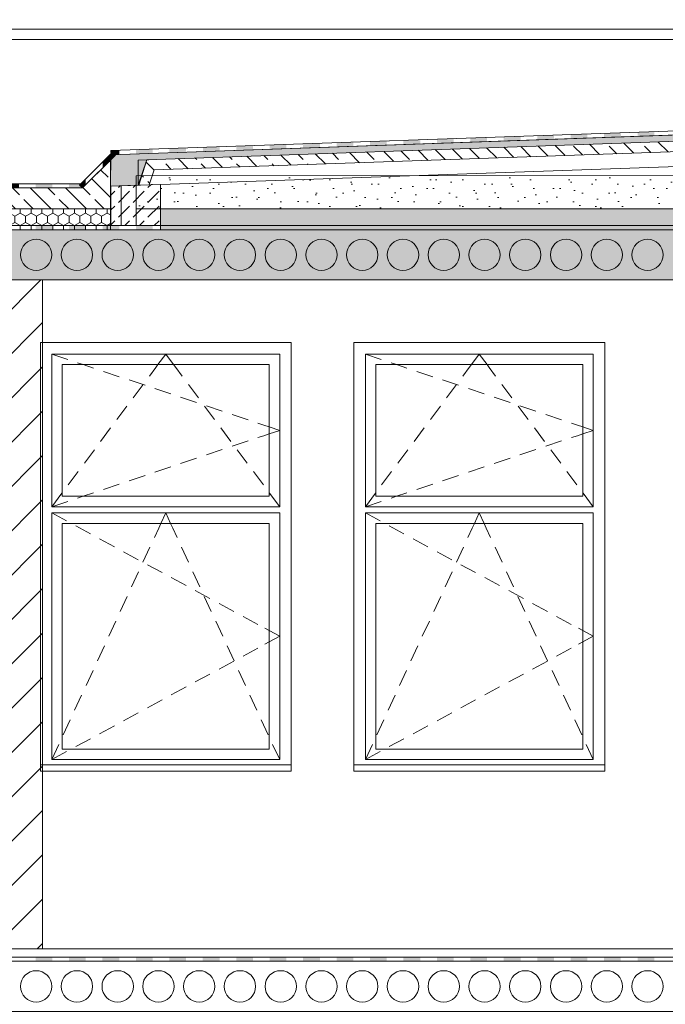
# Model space of a CAD drawing. Header units: centimetres. Extents: x 5703 to 19022, y -2164 to 612.
# Tile 38 of 49: x 17542 to 17851, y -738 to -267. Entities that reach past the tile are written whole.
import ezdxf

# ---------------------------------------------------------------- set-up
doc = ezdxf.new("R2010")
doc.units = ezdxf.units.CM
doc.header["$MEASUREMENT"] = 0
for name, color, linetype in [('810-Ogólne', 7, 'Continuous'), ('810-PZT', 7, 'Continuous'), ('____PRZEKRÓJ_KRESKI', 7, 'Continuous'), ('MF_KRESKOWANIE', 7, 'Continuous'), ('MF_OKNA', 7, 'Continuous'), ('MF_SCIANY_KONSTR', 7, 'Continuous'), ('MF_WIDOK', 7, 'Continuous'), ('MF_WYM_DUŻE', 7, 'Continuous')]:
    doc.layers.add(name, color=color, linetype=linetype)
doc.styles.add('GENERATED_STYLE_3', font='arial.ttf')
doc.dimstyles.new('GENERATED_STYLE__1', dxfattribs={"dimtxt": 12, "dimasz": 6.08, "dimexe": 0.18, "dimexo": 0.0625, "dimgap": 0.09, "dimtad": 1, "dimdec": 0, "dimzin": 0, "dimdsep": 46, "dimtxsty": 'GENERATED_STYLE_3', "dimblk": 'ARROWHEAD_2', "dimblk1": 'ARROWHEAD_2', "dimblk2": 'ARROWHEAD_2', "dimcen": 0.09, "dimse1": 1, "dimse2": 1, "dimclrd": 7, "dimclre": 7, "dimclrt": 7, "dimadec": 0, "dimazin": 0, "dimtfac": 1, "dimtdec": 4, "dimtmove": 0, "dimatfit": 3, "dimfxl": 1, "dimtolj": 1, "dimtzin": 0, "dimarcsym": 0})
pattern_1 = [(45, (-4821233.928, -1061.357), (-7.071067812, 7.071067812), [7.5, -2.5]), (45, (-4821233.928, -1054.286), (-7.071067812, 7.071067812), [7.5, -2.5])]
pattern_2 = [(315, (-4821233.928, -1061.357), (8.485281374, 8.485281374), []), (315, (-4821229.686, -1057.115), (8.485281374, 8.485281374), [9, -3])]
pattern_3 = [(90, (-4821233.9283, -1061.3574), (-5.1961524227, 0), [3, -6]), (90, (-4821236.5264, -1056.8574), (-5.1961524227, 0), [3, -6]), (150, (-4821233.9283, -1058.3574), (2.5980762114, 4.5), [3, -6]), (150, (-4821239.1245, -1058.3574), (2.5980762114, 4.5), [3, -6]), (210, (-4821233.9283, -1061.3574), (-2.5980762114, 4.5), [3, -6]), (210, (-4821239.1245, -1061.3574), (-2.5980762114, 4.5), [3, -6])]

# ---------------------------------------------------------------- blocks, each defined once
blk = doc.blocks.new('*D14', base_point=(-4821233.93, -1061.36))
at = {"layer": 'MF_WYM_DUŻE', "color": 7, "linetype": 'Continuous', "lineweight": 13, "transparency": 16777216}
for p, q in [((18871.69, -271.36), (18871.69, -267.45)), ((18877.69, -271.36), (18865.69, -271.36)), ((18871.69, -1108.36), (18871.69, -271.36)), ((18877.69, -1108.36), (18865.69, -1108.36)), ((18871.69, -1112.27), (18871.69, -1108.36))]:
    blk.add_line(p, q, dxfattribs=at)
at = {"layer": 'MF_WYM_DUŻE', "color": 7, "linetype": 'Continuous', "lineweight": 15, "transparency": 16777216}
for p, q in [((18875.69, -273.67), (18867.69, -269.05)), ((18867.69, -1106.05), (18875.69, -1110.67))]:
    blk.add_line(p, q, dxfattribs=at)
at = {"layer": 'MF_WYM_DUŻE', "color": 7, "lineweight": 13, "transparency": 16777216, "insert": (18869.29, -703.52), "char_height": 12, "attachment_point": 7, "rotation": 90, "style": 'GENERATED_STYLE_3'}
blk.add_mtext('\\A1;{\\pql;\\fArial|b0|i0|c238|p38;837}', dxfattribs=at)
blk = doc.blocks.new('ARROWHEAD_2')
at = {"color": 0, "linetype": 'Continuous', "lineweight": 0}
for p, q in [((0, 0), (-1, 0)), ((-0.378, -0.655), (0.378, 0.655))]:
    blk.add_line(p, q, dxfattribs=at)
blk = doc.blocks.new('*D18', base_point=(-4821233.93, -1061.36))
at = {"layer": 'MF_WYM_DUŻE', "color": 7, "linetype": 'Continuous', "lineweight": 15, "transparency": 16777216}
for p, q in [((18847.67, -624.05), (18855.67, -628.67)), ((18847.67, -769.05), (18855.67, -773.67))]:
    blk.add_line(p, q, dxfattribs=at)
at = {"layer": 'MF_WYM_DUŻE', "color": 7, "linetype": 'Continuous', "lineweight": 13, "transparency": 16777216}
for p, q in [((18851.67, -771.36), (18851.67, -626.36)), ((18857.67, -771.36), (18845.67, -771.36))]:
    blk.add_line(p, q, dxfattribs=at)
at = {"layer": 'MF_WYM_DUŻE', "color": 7, "lineweight": 13, "transparency": 16777216, "insert": (18849.27, -712.52), "char_height": 12, "attachment_point": 7, "rotation": 90, "style": 'GENERATED_STYLE_3'}
blk.add_mtext('\\A1;{\\pql;\\fArial|b0|i0|c238|p38;145}', dxfattribs=at)
blk = doc.blocks.new('*D19', base_point=(-4821233.93, -1061.36))
at = {"layer": 'MF_WYM_DUŻE', "color": 7, "linetype": 'Continuous', "lineweight": 15, "transparency": 16777216}
for p, q in [((18847.67, -419.05), (18855.67, -423.67)), ((18847.67, -624.05), (18855.67, -628.67))]:
    blk.add_line(p, q, dxfattribs=at)
at = {"layer": 'MF_WYM_DUŻE', "color": 7, "linetype": 'Continuous', "lineweight": 13, "transparency": 16777216}
for p, q in [((18857.67, -421.36), (18845.67, -421.36)), ((18851.67, -626.36), (18851.67, -421.36)), ((18857.67, -626.36), (18845.67, -626.36)), ((18851.67, -771.36), (18851.67, -626.36))]:
    blk.add_line(p, q, dxfattribs=at)
at = {"layer": 'MF_WYM_DUŻE', "color": 7, "lineweight": 13, "transparency": 16777216, "insert": (18849.27, -537.52), "char_height": 12, "attachment_point": 7, "rotation": 90, "style": 'GENERATED_STYLE_3'}
blk.add_mtext('\\A1;{\\pql;\\fArial|b0|i0|c238|p38;205}', dxfattribs=at)
blk = doc.blocks.new('*D20', base_point=(-4821233.93, -1061.36))
at = {"layer": 'MF_WYM_DUŻE', "color": 7, "linetype": 'Continuous', "lineweight": 13, "transparency": 16777216}
for p, q in [((18851.67, -271.36), (18851.67, -267.45)), ((18857.67, -271.36), (18845.67, -271.36)), ((18851.67, -421.36), (18851.67, -271.36)), ((18857.67, -421.36), (18845.67, -421.36))]:
    blk.add_line(p, q, dxfattribs=at)
at = {"layer": 'MF_WYM_DUŻE', "color": 7, "linetype": 'Continuous', "lineweight": 15, "transparency": 16777216}
for p, q in [((18855.67, -273.67), (18847.67, -269.05)), ((18847.67, -419.05), (18855.67, -423.67))]:
    blk.add_line(p, q, dxfattribs=at)
at = {"layer": 'MF_WYM_DUŻE', "color": 7, "lineweight": 13, "transparency": 16777216, "insert": (18849.27, -360.02), "char_height": 12, "attachment_point": 7, "rotation": 90, "style": 'GENERATED_STYLE_3'}
blk.add_mtext('\\A1;{\\pql;\\fArial|b0|i0|c238|p38;150}', dxfattribs=at)
blk = doc.blocks.new('*X27', base_point=(-4821233.93, -1061.36))
at = {"layer": '810-Ogólne', "linetype": 'Continuous', "lineweight": 0, "true_color": 0x000000}
for points in [[(17550.1, -367.36), (17558.1, -367.36), (17558.1, -365.36), (17550.1, -365.36)], [(17566.1, -367.36), (17574.1, -367.36), (17574.1, -365.36), (17566.1, -365.36)], [(17582.1, -367.36), (17590.1, -367.36), (17590.1, -365.36), (17582.1, -365.36)], [(17598.1, -367.36), (17606.1, -367.36), (17606.1, -365.36), (17598.1, -365.36)], [(17614.1, -367.36), (17622.1, -367.36), (17622.1, -365.36), (17614.1, -365.36)], [(17630.1, -367.36), (17638.1, -367.36), (17638.1, -365.36), (17630.1, -365.36)], [(17646.1, -367.36), (17654.1, -367.36), (17654.1, -365.36), (17646.1, -365.36)], [(17662.1, -367.36), (17670.1, -367.36), (17670.1, -365.36), (17662.1, -365.36)], [(17678.1, -367.36), (17686.1, -367.36), (17686.1, -365.36), (17678.1, -365.36)], [(17694.1, -367.36), (17702.1, -367.36), (17702.1, -365.36), (17694.1, -365.36)], [(17710.1, -367.36), (17718.1, -367.36), (17718.1, -365.36), (17710.1, -365.36)], [(17726.1, -367.36), (17734.1, -367.36), (17734.1, -365.36), (17726.1, -365.36)], [(17742.1, -367.36), (17750.1, -367.36), (17750.1, -365.36), (17742.1, -365.36)], [(17758.1, -367.36), (17766.1, -367.36), (17766.1, -365.36), (17758.1, -365.36)], [(17774.1, -367.36), (17782.1, -367.36), (17782.1, -365.36), (17774.1, -365.36)], [(17790.1, -367.36), (17798.1, -367.36), (17798.1, -365.36), (17790.1, -365.36)], [(17806.1, -367.36), (17814.1, -367.36), (17814.1, -365.36), (17806.1, -365.36)], [(17822.1, -367.36), (17830.1, -367.36), (17830.1, -365.36), (17822.1, -365.36)], [(17838.1, -367.36), (17846.1, -367.36), (17846.1, -365.36), (17838.1, -365.36)]]:
    blk.add_hatch(color=18, dxfattribs=at).paths.add_polyline_path(points)
blk = doc.blocks.new('*X29', base_point=(-4821233.93, -1061.36))
at = {"layer": '810-Ogólne', "linetype": 'Continuous', "lineweight": 0, "true_color": 0x000000}
for points in [[(17718.1, -324.85), (17710.1, -325.13), (17710.1, -327.13), (17718.1, -326.85)], [(17731.46, -324.38), (17726.1, -324.57), (17726.1, -326.57), (17734.1, -326.29), (17734.1, -324.38)], [(17734.1, -324.29), (17731.46, -324.38), (17734.1, -324.38)], [(17742.1, -324.38), (17750.1, -324.38), (17750.1, -323.73), (17742.1, -324.01)], [(17750.1, -324.38), (17742.1, -324.38), (17742.1, -326.01), (17750.1, -325.73)], [(17758.1, -324.38), (17766.1, -324.38), (17766.1, -323.17), (17758.1, -323.45)], [(17766.1, -324.38), (17758.1, -324.38), (17758.1, -325.45), (17766.1, -325.17)], [(17774.1, -324.38), (17782.1, -324.38), (17782.1, -322.61), (17774.1, -322.89)], [(17782.1, -324.38), (17774.1, -324.38), (17774.1, -324.89), (17782.1, -324.61)], [(17798.1, -322.05), (17790.1, -322.33), (17790.1, -324.33), (17798.1, -324.05)], [(17814.1, -321.49), (17806.1, -321.77), (17806.1, -323.77), (17814.1, -323.49)], [(17830.1, -320.93), (17822.1, -321.21), (17822.1, -323.21), (17830.1, -322.93)], [(17846.1, -320.37), (17838.1, -320.65), (17838.1, -322.65), (17846.1, -322.37)], [(17590.1, -329.33), (17586.14, -329.47), (17586.21, -331.47), (17590.1, -331.33)], [(17606.1, -328.77), (17598.1, -329.05), (17598.1, -331.05), (17606.1, -330.77)], [(17622.1, -328.21), (17614.1, -328.49), (17614.1, -330.49), (17622.1, -330.21)], [(17638.1, -327.65), (17630.1, -327.93), (17630.1, -329.93), (17638.1, -329.65)], [(17654.1, -327.09), (17646.1, -327.37), (17646.1, -329.37), (17654.1, -329.09)], [(17670.1, -326.53), (17662.1, -326.81), (17662.1, -328.81), (17670.1, -328.53)], [(17686.1, -325.97), (17678.1, -326.25), (17678.1, -328.25), (17686.1, -327.97)], [(17702.1, -325.41), (17694.1, -325.69), (17694.1, -327.69), (17702.1, -327.41)]]:
    blk.add_hatch(color=18, dxfattribs=at).paths.add_polyline_path(points)
blk = doc.blocks.new('*X30', base_point=(-4821233.93, -1061.36))
at = {"layer": '810-Ogólne', "linetype": 'Continuous', "lineweight": 0, "true_color": 0x000000}
for points in [[(17542.1, -345.36), (17538.58, -345.36), (17538.58, -347.36), (17542.1, -347.36)], [(17550.1, -347.36), (17558.1, -347.36), (17558.1, -345.36), (17550.1, -345.36)], [(17566.1, -345.36), (17566.1, -347.36), (17572.53, -347.36), (17572.53, -345.36)]]:
    blk.add_hatch(color=18, dxfattribs=at).paths.add_polyline_path(points)
blk = doc.blocks.new('*X32', base_point=(-4821233.93, -1061.36))
at = {"layer": '810-Ogólne', "linetype": 'Continuous', "lineweight": 0, "true_color": 0x000000}
for points in [[(17584.67, -332.39), (17582.1, -334.96), (17582.1, -337.79), (17587.5, -332.39)], [(17586.82, -330.24), (17584.67, -332.39), (17587.5, -332.39), (17588.24, -331.65)], [(17574.1, -342.96), (17571.11, -345.95), (17572.53, -347.36), (17574.1, -345.79)]]:
    blk.add_hatch(color=18, dxfattribs=at).paths.add_polyline_path(points)
blk = doc.blocks.new('*X33', base_point=(-4821233.93, -1061.36))
at = {"layer": '810-Ogólne', "linetype": 'Continuous', "lineweight": 0, "true_color": 0x000000}
for points in [[(17550.08, -715.36), (17550.08, -716.39), (17558.08, -716.39), (17558.08, -715.36)], [(17566.08, -715.36), (17566.08, -716.39), (17574.08, -716.39), (17574.08, -715.36)], [(17582.08, -715.36), (17582.08, -716.39), (17590.08, -716.39), (17590.08, -715.36)], [(17598.08, -715.36), (17598.08, -716.39), (17606.08, -716.39), (17606.08, -715.36)], [(17614.08, -715.36), (17614.08, -716.39), (17622.08, -716.39), (17622.08, -715.36)], [(17630.08, -715.36), (17630.08, -716.39), (17638.08, -716.39), (17638.08, -715.36)], [(17646.08, -715.36), (17646.08, -716.39), (17654.08, -716.39), (17654.08, -715.36)], [(17662.08, -715.36), (17662.08, -716.39), (17670.08, -716.39), (17670.08, -715.36)], [(17678.08, -715.36), (17678.08, -716.38), (17686.08, -716.38), (17686.08, -715.36)], [(17694.08, -715.36), (17694.08, -716.38), (17702.08, -716.38), (17702.08, -715.36)], [(17710.08, -715.36), (17710.08, -716.38), (17718.08, -716.38), (17718.08, -715.36)], [(17726.08, -715.36), (17726.08, -716.38), (17734.08, -716.38), (17734.08, -715.36)], [(17742.08, -715.36), (17742.08, -716.38), (17750.08, -716.38), (17750.08, -715.36)], [(17758.08, -715.36), (17758.08, -716.38), (17766.08, -716.38), (17766.08, -715.36)], [(17774.08, -715.36), (17774.08, -716.38), (17782.08, -716.38), (17782.08, -715.36)], [(17790.08, -715.36), (17790.08, -716.38), (17798.08, -716.38), (17798.08, -715.36)], [(17806.08, -715.36), (17806.08, -716.38), (17814.08, -716.38), (17814.08, -715.36)], [(17822.08, -715.36), (17822.08, -716.38), (17830.08, -716.38), (17830.08, -715.36)], [(17838.08, -715.36), (17838.08, -716.38), (17846.08, -716.38), (17846.08, -715.36)], [(17558.08, -716.39), (17550.08, -716.39), (17550.08, -717.36), (17558.08, -717.36)], [(17574.08, -716.39), (17566.08, -716.39), (17566.08, -717.36), (17574.08, -717.36)], [(17590.08, -716.39), (17582.08, -716.39), (17582.08, -717.36), (17590.08, -717.36)], [(17606.08, -716.39), (17598.08, -716.39), (17598.08, -717.36), (17606.08, -717.36)], [(17622.08, -716.39), (17614.08, -716.39), (17614.08, -717.36), (17622.08, -717.36)], [(17638.08, -716.39), (17630.08, -716.39), (17630.08, -717.36), (17638.08, -717.36)], [(17654.08, -716.39), (17646.08, -716.39), (17646.08, -717.36), (17654.08, -717.36)], [(17670.08, -716.39), (17662.08, -716.39), (17662.08, -717.36), (17670.08, -717.36)], [(17686.08, -716.38), (17678.08, -716.38), (17678.08, -717.36), (17686.08, -717.36)], [(17702.08, -716.38), (17694.08, -716.38), (17694.08, -717.36), (17702.08, -717.36)], [(17718.08, -716.38), (17710.08, -716.38), (17710.08, -717.36), (17718.08, -717.36)], [(17734.08, -716.38), (17726.08, -716.38), (17726.08, -717.36), (17734.08, -717.36)], [(17750.08, -716.38), (17742.08, -716.38), (17742.08, -717.36), (17750.08, -717.36)], [(17766.08, -716.38), (17758.08, -716.38), (17758.08, -717.36), (17766.08, -717.36)], [(17782.08, -716.38), (17774.08, -716.38), (17774.08, -717.36), (17782.08, -717.36)], [(17798.08, -716.38), (17790.08, -716.38), (17790.08, -717.36), (17798.08, -717.36)], [(17814.08, -716.38), (17806.08, -716.38), (17806.08, -717.36), (17814.08, -717.36)], [(17830.08, -716.38), (17822.08, -716.38), (17822.08, -717.36), (17830.08, -717.36)], [(17846.08, -716.38), (17838.08, -716.38), (17838.08, -717.36), (17846.08, -717.36)]]:
    blk.add_hatch(color=18, dxfattribs=at).paths.add_polyline_path(points)
blk = doc.blocks.new('*D101', base_point=(-4821233.93, -1061.36))
at = {"layer": 'MF_WYM_DUŻE', "color": 7, "linetype": 'Continuous', "lineweight": 13, "transparency": 16777216}
for p, q in [((18544.08, -711.36), (18532.08, -711.36)), ((18538.08, -741.36), (18538.08, -711.36)), ((18544.08, -741.36), (18532.08, -741.36))]:
    blk.add_line(p, q, dxfattribs=at)
at = {"layer": 'MF_WYM_DUŻE', "color": 7, "linetype": 'Continuous', "lineweight": 15, "transparency": 16777216}
for p, q in [((18534.08, -709.05), (18542.08, -713.67)), ((18534.08, -739.05), (18542.08, -743.67))]:
    blk.add_line(p, q, dxfattribs=at)
at = {"layer": 'MF_WYM_DUŻE', "color": 7, "lineweight": 13, "transparency": 16777216, "insert": (18535.68, -735.46), "char_height": 12, "attachment_point": 7, "rotation": 90, "style": 'GENERATED_STYLE_3'}
blk.add_mtext('\\A1;{\\pql;\\fArial|b0|i0|c238|p38;30}', dxfattribs=at)
blk = doc.blocks.new('*D102', base_point=(-4821233.93, -1061.36))
at = {"layer": 'MF_WYM_DUŻE', "color": 7, "linetype": 'Continuous', "lineweight": 15, "transparency": 16777216}
for p, q in [((18534.08, -389.05), (18542.08, -393.67)), ((18534.08, -709.05), (18542.08, -713.67))]:
    blk.add_line(p, q, dxfattribs=at)
at = {"layer": 'MF_WYM_DUŻE', "color": 7, "linetype": 'Continuous', "lineweight": 13, "transparency": 16777216}
for p, q in [((18544.08, -391.36), (18532.08, -391.36)), ((18538.08, -711.36), (18538.08, -391.36)), ((18544.08, -711.36), (18532.08, -711.36))]:
    blk.add_line(p, q, dxfattribs=at)
at = {"layer": 'MF_WYM_DUŻE', "color": 7, "lineweight": 13, "transparency": 16777216, "insert": (18535.68, -565.02), "char_height": 12, "attachment_point": 7, "rotation": 90, "style": 'GENERATED_STYLE_3'}
blk.add_mtext('\\A1;{\\pql;\\fArial|b0|i0|c238|p38;320}', dxfattribs=at)
blk = doc.blocks.new('*D103', base_point=(-4821233.93, -1061.36))
at = {"layer": 'MF_WYM_DUŻE', "color": 7, "linetype": 'Continuous', "lineweight": 13, "transparency": 16777216}
for p, q in [((18544.08, -367.36), (18532.08, -367.36)), ((18538.08, -391.36), (18538.08, -367.36)), ((18544.08, -391.36), (18532.08, -391.36))]:
    blk.add_line(p, q, dxfattribs=at)
at = {"layer": 'MF_WYM_DUŻE', "color": 7, "linetype": 'Continuous', "lineweight": 15, "transparency": 16777216}
for p, q in [((18534.08, -365.05), (18542.08, -369.67)), ((18534.08, -389.05), (18542.08, -393.67))]:
    blk.add_line(p, q, dxfattribs=at)
at = {"layer": 'MF_WYM_DUŻE', "color": 7, "lineweight": 13, "transparency": 16777216, "char_height": 12, "attachment_point": 7, "rotation": 90, "style": 'GENERATED_STYLE_3'}
for s, insert in [('\\A1;{\\pql;\\fArial|b0|i0|c238|p38;10}', (18521.88, -371.47)), ('\\A1;{\\pql;\\fArial|b0|i0|c238|p38;24}', (18535.68, -388.47))]:
    blk.add_mtext(s, dxfattribs=dict(at, insert=insert))
blk = doc.blocks.new('*D104', base_point=(-4821233.93, -1061.36))
at = {"layer": 'MF_WYM_DUŻE', "color": 7, "linetype": 'Continuous', "lineweight": 13, "transparency": 16777216}
for p, q in [((18544.08, -357.36), (18532.08, -357.36)), ((18538.08, -367.36), (18538.08, -357.36)), ((18544.08, -367.36), (18532.08, -367.36))]:
    blk.add_line(p, q, dxfattribs=at)
at = {"layer": 'MF_WYM_DUŻE', "color": 7, "linetype": 'Continuous', "lineweight": 15, "transparency": 16777216}
for p, q in [((18534.08, -355.05), (18542.08, -359.67)), ((18534.08, -365.05), (18542.08, -369.67))]:
    blk.add_line(p, q, dxfattribs=at)
blk = doc.blocks.new('*D105', base_point=(-4821233.93, -1061.36))
at = {"layer": 'MF_WYM_DUŻE', "color": 7, "linetype": 'Continuous', "lineweight": 15, "transparency": 16777216}
for p, q in [((18534.08, -339.05), (18542.08, -343.67)), ((18534.08, -355.05), (18542.08, -359.67))]:
    blk.add_line(p, q, dxfattribs=at)
at = {"layer": 'MF_WYM_DUŻE', "color": 7, "linetype": 'Continuous', "lineweight": 13, "transparency": 16777216}
for p, q in [((18544.08, -341.36), (18532.08, -341.36)), ((18538.08, -357.36), (18538.08, -341.36)), ((18544.08, -357.36), (18532.08, -357.36))]:
    blk.add_line(p, q, dxfattribs=at)
blk = doc.blocks.new('*D106', base_point=(-4821233.93, -1061.36))
at = {"layer": 'MF_WYM_DUŻE', "color": 7, "linetype": 'Continuous', "lineweight": 15, "transparency": 16777216}
for p, q in [((18542.08, -273.07), (18534.08, -268.45)), ((18534.08, -339.05), (18542.08, -343.67))]:
    blk.add_line(p, q, dxfattribs=at)
at = {"layer": 'MF_WYM_DUŻE', "color": 7, "linetype": 'Continuous', "lineweight": 13, "transparency": 16777216}
for p, q in [((18538.08, -270.76), (18538.08, -266.85)), ((18544.08, -270.76), (18532.08, -270.76)), ((18538.08, -341.36), (18538.08, -270.76)), ((18544.08, -341.36), (18532.08, -341.36))]:
    blk.add_line(p, q, dxfattribs=at)
at = {"layer": 'MF_WYM_DUŻE', "color": 7, "lineweight": 13, "transparency": 16777216, "char_height": 12, "attachment_point": 7, "rotation": 90, "style": 'GENERATED_STYLE_3'}
for s, insert in [('\\A1;{\\pql;\\fArial|b0|i0|c238|p38;71}', (18535.68, -306.06)), ('\\A1;{\\pql;\\fArial|b0|i0|c238|p38;16}', (18535.68, -339.05))]:
    blk.add_mtext(s, dxfattribs=dict(at, insert=insert))
blk = doc.blocks.new('*D115', base_point=(-4821233.93, -1061.36))
at = {"layer": 'MF_WYM_DUŻE', "color": 7, "linetype": 'Continuous', "lineweight": 13, "transparency": 16777216}
for p, q in [((18574.08, -711.36), (18562.08, -711.36)), ((18568.08, -741.36), (18568.08, -711.36)), ((18574.08, -741.36), (18562.08, -741.36))]:
    blk.add_line(p, q, dxfattribs=at)
at = {"layer": 'MF_WYM_DUŻE', "color": 7, "linetype": 'Continuous', "lineweight": 15, "transparency": 16777216}
for p, q in [((18564.08, -709.05), (18572.08, -713.67)), ((18564.08, -739.05), (18572.08, -743.67))]:
    blk.add_line(p, q, dxfattribs=at)
at = {"layer": 'MF_WYM_DUŻE', "color": 7, "lineweight": 13, "transparency": 16777216, "insert": (18565.68, -735.46), "char_height": 12, "attachment_point": 7, "rotation": 90, "style": 'GENERATED_STYLE_3'}
blk.add_mtext('\\A1;{\\pql;\\fArial|b0|i0|c238|p38;30}', dxfattribs=at)
blk = doc.blocks.new('*D116', base_point=(-4821233.93, -1061.36))
at = {"layer": 'MF_WYM_DUŻE', "color": 7, "linetype": 'Continuous', "lineweight": 13, "transparency": 16777216}
for p, q in [((18574.08, -626.36), (18562.08, -626.36)), ((18568.08, -711.36), (18568.08, -626.36)), ((18574.08, -711.36), (18562.08, -711.36))]:
    blk.add_line(p, q, dxfattribs=at)
at = {"layer": 'MF_WYM_DUŻE', "color": 7, "linetype": 'Continuous', "lineweight": 15, "transparency": 16777216}
for p, q in [((18564.08, -624.05), (18572.08, -628.67)), ((18564.08, -709.05), (18572.08, -713.67))]:
    blk.add_line(p, q, dxfattribs=at)
at = {"layer": 'MF_WYM_DUŻE', "color": 7, "lineweight": 13, "transparency": 16777216, "insert": (18565.68, -677.96), "char_height": 12, "attachment_point": 7, "rotation": 90, "style": 'GENERATED_STYLE_3'}
blk.add_mtext('\\A1;{\\pql;\\fArial|b0|i0|c238|p38;85}', dxfattribs=at)
blk = doc.blocks.new('*D117', base_point=(-4821233.93, -1061.36))
at = {"layer": 'MF_WYM_DUŻE', "color": 7, "linetype": 'Continuous', "lineweight": 15, "transparency": 16777216}
for p, q in [((18564.08, -419.05), (18572.08, -423.67)), ((18564.08, -624.05), (18572.08, -628.67))]:
    blk.add_line(p, q, dxfattribs=at)
at = {"layer": 'MF_WYM_DUŻE', "color": 7, "linetype": 'Continuous', "lineweight": 13, "transparency": 16777216}
for p, q in [((18574.08, -421.36), (18562.08, -421.36)), ((18568.08, -626.36), (18568.08, -421.36)), ((18574.08, -626.36), (18562.08, -626.36))]:
    blk.add_line(p, q, dxfattribs=at)
at = {"layer": 'MF_WYM_DUŻE', "color": 7, "lineweight": 13, "transparency": 16777216, "insert": (18565.68, -537.52), "char_height": 12, "attachment_point": 7, "rotation": 90, "style": 'GENERATED_STYLE_3'}
blk.add_mtext('\\A1;{\\pql;\\fArial|b0|i0|c238|p38;205}', dxfattribs=at)
blk = doc.blocks.new('*D118', base_point=(-4821233.93, -1061.36))
at = {"layer": 'MF_WYM_DUŻE', "color": 7, "linetype": 'Continuous', "lineweight": 15, "transparency": 16777216}
for p, q in [((18564.08, -389.05), (18572.08, -393.67)), ((18564.08, -419.05), (18572.08, -423.67))]:
    blk.add_line(p, q, dxfattribs=at)
at = {"layer": 'MF_WYM_DUŻE', "color": 7, "linetype": 'Continuous', "lineweight": 13, "transparency": 16777216}
for p, q in [((18574.08, -391.36), (18562.08, -391.36)), ((18568.08, -421.36), (18568.08, -391.36)), ((18574.08, -421.36), (18562.08, -421.36))]:
    blk.add_line(p, q, dxfattribs=at)
at = {"layer": 'MF_WYM_DUŻE', "color": 7, "lineweight": 13, "transparency": 16777216, "insert": (18565.68, -415.46), "char_height": 12, "attachment_point": 7, "rotation": 90, "style": 'GENERATED_STYLE_3'}
blk.add_mtext('\\A1;{\\pql;\\fArial|b0|i0|c238|p38;30}', dxfattribs=at)
blk = doc.blocks.new('*D119', base_point=(-4821233.93, -1061.36))
at = {"layer": 'MF_WYM_DUŻE', "color": 7, "linetype": 'Continuous', "lineweight": 13, "transparency": 16777216}
for p, q in [((18574.08, -367.36), (18562.08, -367.36)), ((18568.08, -391.36), (18568.08, -367.36)), ((18574.08, -391.36), (18562.08, -391.36))]:
    blk.add_line(p, q, dxfattribs=at)
at = {"layer": 'MF_WYM_DUŻE', "color": 7, "linetype": 'Continuous', "lineweight": 15, "transparency": 16777216}
for p, q in [((18564.08, -365.05), (18572.08, -369.67)), ((18564.08, -389.05), (18572.08, -393.67))]:
    blk.add_line(p, q, dxfattribs=at)
at = {"layer": 'MF_WYM_DUŻE', "color": 7, "lineweight": 13, "transparency": 16777216, "char_height": 12, "attachment_point": 7, "rotation": 90, "style": 'GENERATED_STYLE_3'}
for s, insert in [('\\A1;{\\pql;\\fArial|b0|i0|c238|p38;10}', (18551.88, -371.47)), ('\\A1;{\\pql;\\fArial|b0|i0|c238|p38;24}', (18565.68, -388.47))]:
    blk.add_mtext(s, dxfattribs=dict(at, insert=insert))
blk = doc.blocks.new('*D120', base_point=(-4821233.93, -1061.36))
at = {"layer": 'MF_WYM_DUŻE', "color": 7, "linetype": 'Continuous', "lineweight": 13, "transparency": 16777216}
for p, q in [((18574.08, -357.36), (18562.08, -357.36)), ((18568.08, -367.36), (18568.08, -357.36)), ((18574.08, -367.36), (18562.08, -367.36))]:
    blk.add_line(p, q, dxfattribs=at)
at = {"layer": 'MF_WYM_DUŻE', "color": 7, "linetype": 'Continuous', "lineweight": 15, "transparency": 16777216}
for p, q in [((18564.08, -355.05), (18572.08, -359.67)), ((18564.08, -365.05), (18572.08, -369.67))]:
    blk.add_line(p, q, dxfattribs=at)
blk = doc.blocks.new('*D121', base_point=(-4821233.93, -1061.36))
at = {"layer": 'MF_WYM_DUŻE', "color": 7, "linetype": 'Continuous', "lineweight": 15, "transparency": 16777216}
for p, q in [((18564.08, -339.05), (18572.08, -343.67)), ((18564.08, -355.05), (18572.08, -359.67))]:
    blk.add_line(p, q, dxfattribs=at)
at = {"layer": 'MF_WYM_DUŻE', "color": 7, "linetype": 'Continuous', "lineweight": 13, "transparency": 16777216}
for p, q in [((18574.08, -341.36), (18562.08, -341.36)), ((18568.08, -357.36), (18568.08, -341.36)), ((18574.08, -357.36), (18562.08, -357.36))]:
    blk.add_line(p, q, dxfattribs=at)
blk = doc.blocks.new('*D122', base_point=(-4821233.93, -1061.36))
at = {"layer": 'MF_WYM_DUŻE', "color": 7, "linetype": 'Continuous', "lineweight": 15, "transparency": 16777216}
for p, q in [((18572.08, -273.07), (18564.08, -268.45)), ((18564.08, -339.05), (18572.08, -343.67))]:
    blk.add_line(p, q, dxfattribs=at)
at = {"layer": 'MF_WYM_DUŻE', "color": 7, "linetype": 'Continuous', "lineweight": 13, "transparency": 16777216}
for p, q in [((18568.08, -270.76), (18568.08, -266.85)), ((18574.08, -270.76), (18562.08, -270.76)), ((18568.08, -341.36), (18568.08, -270.76)), ((18574.08, -341.36), (18562.08, -341.36))]:
    blk.add_line(p, q, dxfattribs=at)
at = {"layer": 'MF_WYM_DUŻE', "color": 7, "lineweight": 13, "transparency": 16777216, "char_height": 12, "attachment_point": 7, "rotation": 90, "style": 'GENERATED_STYLE_3'}
for s, insert in [('\\A1;{\\pql;\\fArial|b0|i0|c238|p38;71}', (18565.68, -306.06)), ('\\A1;{\\pql;\\fArial|b0|i0|c238|p38;16}', (18565.68, -339.05))]:
    blk.add_mtext(s, dxfattribs=dict(at, insert=insert))

msp = doc.modelspace()

# ---------------------------------------------------------------- hatches: boundary and pattern name
at = {"layer": '810-Ogólne', "linetype": 'Continuous', "lineweight": 13}
h = msp.add_hatch(dxfattribs=at)
h.set_pattern_fill('CUT_STONE_0002', color=5, style=0, pattern_type=2)
h.set_pattern_definition([(45, (-4821233.928, -1041.357), (-6.36396103, 6.36396103), [0, -6, 0, -9]), (110, (-4821213.928, -1041.357), (8.457233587, 3.07818129), [0, -4.4, 0, -7.6])])
h.paths.add_polyline_path([(17598.15, -341.57), (17598.15, -357.36), (18039.34, -357.36), (18039.34, -341.36)])
at = {"layer": 'MF_KRESKOWANIE', "linetype": 'Continuous', "lineweight": 13}
h = msp.add_hatch(dxfattribs=at)
h.set_pattern_fill('BETON_0002', style=0, pattern_type=2)
h.set_pattern_definition(pattern_1)
h.paths.add_polyline_path([(18732.36, -306.36), (18732.36, -291.35), (17586.14, -331.46), (17585.91, -346.48), (17599.48, -346.01), (17603.26, -333.87), (18039.35, -318.6), (18045.34, -330.4), (18050.49, -318.21), (18381.73, -306.62), (18386.73, -318.45), (18391.88, -306.27), (18727.36, -294.52)])
h = msp.add_hatch(dxfattribs=at)
h.set_pattern_fill('BETON_ZBROJONY_0002', style=0, pattern_type=2)
h.set_pattern_definition(pattern_2)
h.paths.add_polyline_path([(17599.11, -346.02), (17603.26, -333.87), (18039.35, -318.6), (18045.34, -330.4), (18039.86, -330.59), (18036.37, -323.71), (17606.88, -338.74), (17604.46, -345.83)])
h = msp.add_hatch(dxfattribs=at)
h.set_pattern_fill('BETON_ZBROJONY_0002', style=0, pattern_type=2)
h.set_pattern_definition(pattern_2)
h.paths.add_polyline_path([(17525.9, -357.36), (17585.91, -357.36), (17585.91, -348.95), (17585.9, -333.99), (17572.53, -347.36), (17538.58, -347.36), (17538.58, -346.7), (17525.9, -334.02), (17525.9, -341.95), (17525.87, -341.95), (17525.9, -348.96)])
h = msp.add_hatch(dxfattribs=at)
h.set_pattern_fill('BETON_0002', style=0, pattern_type=2)
h.set_pattern_definition(pattern_1)
h.paths.add_polyline_path([(17609.91, -365.36), (17585.91, -365.36), (17585.91, -346.48), (17609.91, -345.64)])
h = msp.add_hatch(dxfattribs=at)
h.set_pattern_fill('PLANK_FLOOR_PIONOWO_0002', style=0, pattern_type=2)
h.set_pattern_definition([(90, (-4821233.928, -1061.357), (-25, 0), [])])
h.paths.add_polyline_path([(17598.15, -365.39), (17586.15, -365.39), (17586.15, -346.5), (17598.15, -346.08)])
h = msp.add_hatch(dxfattribs=at)
h.set_pattern_fill('HEXAGONAL_0002', style=0, pattern_type=2)
h.set_pattern_definition(pattern_3)
h.paths.add_polyline_path([(17525.9, -367.36), (17525.9, -357.36), (17585.91, -357.36), (17585.91, -367.36)])
h = msp.add_hatch(dxfattribs=at)
h.set_pattern_fill('HEXAGONAL_0002', style=0, pattern_type=2)
h.set_pattern_definition(pattern_3)
h.paths.add_polyline_path([(17609.91, -367.36), (17609.91, -357.36), (18039.34, -357.36), (18039.34, -367.36)])
at = {"layer": 'MF_KRESKOWANIE', "linetype": 'Continuous', "lineweight": 0, "true_color": 0x000000}
msp.add_hatch(color=18, dxfattribs=at).paths.add_polyline_path([(16953.36, -367.36), (18722.36, -367.36), (18722.36, -391.36), (16953.36, -391.36)])
at = {"layer": 'MF_KRESKOWANIE', "linetype": 'Continuous', "lineweight": 13, "true_color": 0x6a6a6a}
h = msp.add_hatch(dxfattribs=at)
h.set_pattern_fill('BLOCZKI_CERAMICZNE_0002', color=251, style=0, pattern_type=2)
h.set_pattern_definition([(45, (-4821233.928, -1061.357), (-10.60660172, 10.60660172), [])])
h.paths.add_polyline_path([(17529.36, -391.36), (17553.36, -391.36), (17553.36, -711.36), (17529.36, -711.36)])

# ---------------------------------------------------------------- linework, layer by layer
at = {"layer": '810-Ogólne', "color": 7, "linetype": 'Continuous', "lineweight": 13}
for p, q in [((17586.14, -329.47), (18732.29, -289.35)), ((18732.36, -291.35), (17586.21, -331.47)), ((17586.21, -331.47), (17586.14, -329.47)), ((17571.11, -345.95), (17586.82, -330.24)), ((17588.24, -331.65), (17572.53, -347.36)), ((17586.82, -330.24), (17588.24, -331.65)), ((17572.53, -345.36), (17538.58, -345.36)), ((17538.58, -347.36), (17572.53, -347.36)), ((17572.53, -347.36), (17571.11, -345.95)), ((17572.53, -347.36), (17572.53, -345.36)), ((18732.36, -365.36), (16943.36, -365.36)), ((16943.36, -367.36), (18732.36, -367.36)), ((18721.8, -715.36), (16953.36, -715.36)), ((16953.36, -717.36), (18721.8, -717.36))]:
    msp.add_line(p, q, dxfattribs=at)
at = {"layer": '810-Ogólne', "color": 5, "linetype": 'Continuous', "lineweight": 13, "flags": 128}
msp.add_lwpolyline([(17598.15, -341.57), (17598.15, -357.36), (18039.34, -357.36), (18039.34, -341.36)], close=True, dxfattribs=at)
at = {"layer": '810-PZT', "color": 7, "linetype": 'Continuous', "lineweight": 13}
for p in [(17604.26, -333.83), (17599.11, -346.02)]:
    msp.add_line(p, (17599.11, -334.01), dxfattribs=at)
at = {"layer": '____PRZEKRÓJ_KRESKI', "color": 7, "linetype": 'Continuous', "lineweight": 13}
for p, q in [((17251.36, -271.36), (18424.36, -271.36)), ((17251.36, -276.36), (18424.36, -276.36)), ((17552.36, -623.36), (17552.36, -421.36)), ((17552.36, -421.36), (17672.36, -421.36)), ((17672.36, -421.36), (17672.36, -623.36)), ((17702.36, -623.36), (17702.36, -421.36)), ((17702.36, -421.36), (17822.36, -421.36)), ((17822.36, -421.36), (17822.36, -623.36)), ((17557.86, -431.86), (17557.86, -426.86)), ((17557.86, -426.86), (17666.86, -426.86)), ((17557.86, -426.86), (17565.44, -429.4)), ((17608.62, -431.86), (17612.36, -426.86)), ((17616.09, -431.86), (17612.36, -426.86)), ((17666.86, -426.86), (17666.86, -431.86)), ((17707.86, -431.86), (17707.86, -426.86)), ((17707.86, -426.86), (17816.86, -426.86)), ((17707.86, -426.86), (17715.44, -429.4)), ((17758.62, -431.86), (17762.36, -426.86)), ((17766.09, -431.86), (17762.36, -426.86)), ((17816.86, -426.86), (17816.86, -431.86)), ((17557.86, -494.86), (17557.86, -431.86)), ((17562.86, -431.86), (17562.86, -494.86)), ((17661.86, -431.86), (17562.86, -431.86)), ((17570.18, -430.99), (17572.79, -431.86)), ((17572.79, -431.86), (17577.77, -433.53)), ((17604.52, -437.35), (17607.57, -433.27)), ((17607.57, -433.27), (17608.62, -431.86)), ((17617.14, -433.27), (17616.09, -431.86)), ((17620.19, -437.35), (17617.14, -433.27)), ((17661.86, -494.86), (17661.86, -431.86)), ((17666.86, -431.86), (17666.86, -494.86)), ((17707.86, -494.86), (17707.86, -431.86)), ((17712.86, -431.86), (17712.86, -494.86)), ((17811.86, -431.86), (17712.86, -431.86)), ((17720.18, -430.99), (17722.79, -431.86)), ((17722.79, -431.86), (17727.77, -433.53)), ((17754.52, -437.35), (17757.57, -433.27)), ((17757.57, -433.27), (17758.62, -431.86)), ((17767.14, -433.27), (17766.09, -431.86)), ((17770.19, -437.35), (17767.14, -433.27)), ((17811.86, -494.86), (17811.86, -431.86)), ((17816.86, -431.86), (17816.86, -494.86)), ((17582.51, -435.11), (17590.1, -437.65)), ((17732.51, -435.11), (17740.1, -437.65)), ((17594.84, -439.24), (17602.43, -441.78)), ((17596.74, -447.77), (17601.53, -441.36)), ((17627.97, -447.77), (17623.19, -441.36)), ((17744.84, -439.24), (17752.43, -441.78)), ((17746.74, -447.77), (17751.53, -441.36)), ((17777.97, -447.77), (17773.19, -441.36)), ((17607.17, -443.37), (17614.75, -445.91)), ((17619.49, -447.5), (17627.08, -450.04)), ((17757.17, -443.37), (17764.75, -445.91)), ((17769.49, -447.5), (17777.08, -450.04)), ((17588.97, -458.19), (17593.75, -451.78)), ((17635.75, -458.19), (17630.96, -451.78)), ((17631.82, -451.62), (17639.41, -454.17)), ((17738.97, -458.19), (17743.75, -451.78)), ((17785.75, -458.19), (17780.96, -451.78)), ((17781.82, -451.62), (17789.41, -454.17)), ((17644.15, -455.75), (17651.73, -458.29)), ((17794.15, -455.75), (17801.73, -458.29)), ((17656.48, -459.88), (17659.27, -460.82)), ((17659.27, -460.82), (17661.86, -461.68)), ((17806.48, -459.88), (17809.27, -460.82)), ((17809.27, -460.82), (17811.86, -461.68)), ((17581.19, -468.61), (17585.98, -462.2)), ((17643.53, -468.61), (17638.74, -462.2)), ((17656.48, -466.83), (17659.27, -465.9)), ((17659.27, -465.9), (17661.86, -465.03)), ((17661.86, -461.68), (17666.86, -463.36)), ((17661.86, -465.03), (17666.86, -463.36)), ((17731.19, -468.61), (17735.98, -462.2)), ((17793.53, -468.61), (17788.74, -462.2)), ((17806.48, -466.83), (17809.27, -465.9)), ((17809.27, -465.9), (17811.86, -465.03)), ((17811.86, -461.68), (17816.86, -463.36)), ((17811.86, -465.03), (17816.86, -463.36)), ((17644.15, -470.96), (17651.73, -468.42)), ((17794.15, -470.96), (17801.73, -468.42)), ((17573.41, -479.02), (17578.2, -472.61)), ((17631.82, -475.09), (17639.41, -472.55)), ((17651.3, -479.02), (17646.52, -472.61)), ((17723.41, -479.02), (17728.2, -472.61)), ((17781.82, -475.09), (17789.41, -472.55)), ((17801.3, -479.02), (17796.52, -472.61)), ((17619.49, -479.22), (17627.08, -476.68)), ((17769.49, -479.22), (17777.08, -476.68)), ((17565.63, -489.44), (17570.42, -483.03)), ((17594.84, -487.47), (17602.43, -484.93)), ((17607.17, -483.35), (17614.75, -480.81)), ((17659.08, -489.44), (17654.29, -483.03)), ((17715.63, -489.44), (17720.42, -483.03)), ((17744.84, -487.47), (17752.43, -484.93)), ((17757.17, -483.35), (17764.75, -480.81)), ((17809.08, -489.44), (17804.29, -483.03)), ((17582.51, -491.6), (17590.1, -489.06)), ((17732.51, -491.6), (17740.1, -489.06)), ((17557.86, -499.86), (17562.64, -493.45)), ((17572.79, -494.86), (17577.77, -493.19)), ((17666.86, -499.86), (17662.07, -493.45)), ((17707.86, -499.86), (17712.64, -493.45)), ((17722.79, -494.86), (17727.77, -493.19)), ((17816.86, -499.86), (17812.07, -493.45)), ((17557.86, -499.86), (17557.86, -494.86)), ((17557.86, -499.86), (17565.44, -497.32)), ((17562.86, -494.86), (17661.86, -494.86)), ((17570.18, -495.73), (17572.79, -494.86)), ((17666.86, -494.86), (17666.86, -499.86)), ((17707.86, -499.86), (17707.86, -494.86)), ((17707.86, -499.86), (17715.44, -497.32)), ((17712.86, -494.86), (17811.86, -494.86)), ((17720.18, -495.73), (17722.79, -494.86)), ((17816.86, -494.86), (17816.86, -499.86)), ((17666.86, -499.86), (17557.86, -499.86)), ((17557.86, -507.86), (17557.86, -502.86)), ((17557.86, -502.86), (17666.86, -502.86)), ((17557.86, -502.86), (17564.89, -506.67)), ((17610.05, -507.86), (17612.36, -502.86)), ((17614.67, -507.86), (17612.36, -502.86)), ((17666.86, -502.86), (17666.86, -507.86)), ((17816.86, -499.86), (17707.86, -499.86)), ((17707.86, -507.86), (17707.86, -502.86)), ((17707.86, -502.86), (17816.86, -502.86)), ((17707.86, -502.86), (17714.89, -506.67)), ((17760.05, -507.86), (17762.36, -502.86)), ((17764.67, -507.86), (17762.36, -502.86)), ((17816.86, -502.86), (17816.86, -507.86)), ((17557.86, -615.86), (17557.86, -507.86)), ((17562.86, -507.86), (17562.86, -615.86)), ((17661.86, -507.86), (17562.86, -507.86)), ((17609, -510.12), (17610.05, -507.86)), ((17615.71, -510.12), (17614.67, -507.86)), ((17661.86, -615.86), (17661.86, -507.86)), ((17666.86, -507.86), (17666.86, -615.86)), ((17707.86, -615.86), (17707.86, -507.86)), ((17712.86, -507.86), (17712.86, -615.86)), ((17811.86, -507.86), (17712.86, -507.86)), ((17759, -510.12), (17760.05, -507.86)), ((17765.71, -510.12), (17764.67, -507.86)), ((17811.86, -615.86), (17811.86, -507.86)), ((17816.86, -507.86), (17816.86, -615.86)), ((17569.29, -509.05), (17576.33, -512.85)), ((17606.92, -514.64), (17609, -510.12)), ((17617.8, -514.64), (17615.71, -510.12)), ((17719.29, -509.05), (17726.33, -512.85)), ((17756.92, -514.64), (17759, -510.12)), ((17767.8, -514.64), (17765.71, -510.12)), ((17580.72, -515.23), (17587.76, -519.04)), ((17730.72, -515.23), (17737.76, -519.04)), ((17592.16, -521.42), (17599.19, -525.23)), ((17601.47, -526.44), (17604.82, -519.18)), ((17623.25, -526.44), (17619.9, -519.18)), ((17742.16, -521.42), (17749.19, -525.23)), ((17751.47, -526.44), (17754.82, -519.18)), ((17773.25, -526.44), (17769.9, -519.18)), ((17603.59, -527.61), (17610.62, -531.42)), ((17753.59, -527.61), (17760.62, -531.42)), ((17596.01, -538.24), (17599.37, -530.98)), ((17628.7, -538.24), (17625.35, -530.98)), ((17746.01, -538.24), (17749.37, -530.98)), ((17778.7, -538.24), (17775.35, -530.98)), ((17615.02, -533.8), (17622.06, -537.61)), ((17765.02, -533.8), (17772.06, -537.61)), ((17626.45, -539.99), (17633.49, -543.8)), ((17776.45, -539.99), (17783.49, -543.8)), ((17590.56, -550.05), (17593.92, -542.78)), ((17634.15, -550.05), (17630.8, -542.78)), ((17637.89, -546.18), (17644.92, -549.98)), ((17740.56, -550.05), (17743.92, -542.78)), ((17784.15, -550.05), (17780.8, -542.78)), ((17787.89, -546.18), (17794.92, -549.98)), ((17585.11, -561.85), (17588.47, -554.58)), ((17639.6, -561.85), (17636.25, -554.58)), ((17649.32, -552.36), (17656.35, -556.17)), ((17735.11, -561.85), (17738.47, -554.58)), ((17789.6, -561.85), (17786.25, -554.58)), ((17799.32, -552.36), (17806.35, -556.17)), ((17659.82, -558.05), (17661.86, -559.15)), ((17661.86, -559.15), (17666.86, -561.86)), ((17809.82, -558.05), (17811.86, -559.15)), ((17811.86, -559.15), (17816.86, -561.86)), ((17659.82, -565.67), (17661.86, -564.56)), ((17661.86, -564.56), (17666.86, -561.86)), ((17809.82, -565.67), (17811.86, -564.56)), ((17811.86, -564.56), (17816.86, -561.86)), ((17579.66, -573.65), (17583.02, -566.39)), ((17645.05, -573.65), (17641.7, -566.39)), ((17649.32, -571.35), (17656.35, -567.54)), ((17729.66, -573.65), (17733.02, -566.39)), ((17795.05, -573.65), (17791.7, -566.39)), ((17799.32, -571.35), (17806.35, -567.54)), ((17637.89, -577.54), (17644.92, -573.73)), ((17787.89, -577.54), (17794.92, -573.73)), ((17574.21, -585.45), (17577.56, -578.19)), ((17650.5, -585.45), (17647.15, -578.19)), ((17724.21, -585.45), (17727.56, -578.19)), ((17800.5, -585.45), (17797.15, -578.19)), ((17626.45, -583.73), (17633.49, -579.92)), ((17776.45, -583.73), (17783.49, -579.92)), ((17615.02, -589.92), (17622.06, -586.11)), ((17765.02, -589.92), (17772.06, -586.11)), ((17568.76, -597.25), (17572.11, -589.99)), ((17603.59, -596.1), (17610.62, -592.3)), ((17655.96, -597.25), (17652.6, -589.99)), ((17718.76, -597.25), (17722.11, -589.99)), ((17753.59, -596.1), (17760.62, -592.3)), ((17805.96, -597.25), (17802.6, -589.99)), ((17563.31, -609.06), (17566.66, -601.79)), ((17592.16, -602.29), (17599.19, -598.48)), ((17661.41, -609.06), (17658.05, -601.79)), ((17713.31, -609.06), (17716.66, -601.79)), ((17742.16, -602.29), (17749.19, -598.48)), ((17811.41, -609.06), (17808.05, -601.79)), ((17580.72, -608.48), (17587.76, -604.67)), ((17730.72, -608.48), (17737.76, -604.67)), ((17569.29, -614.67), (17576.33, -610.86)), ((17719.29, -614.67), (17726.33, -610.86)), ((17557.86, -620.86), (17561.21, -613.59)), ((17557.86, -620.86), (17557.86, -615.86)), ((17557.86, -620.86), (17564.89, -617.05)), ((17562.86, -615.86), (17661.86, -615.86)), ((17666.86, -620.86), (17663.5, -613.59)), ((17666.86, -615.86), (17666.86, -620.86)), ((17707.86, -620.86), (17711.21, -613.59)), ((17707.86, -620.86), (17707.86, -615.86)), ((17707.86, -620.86), (17714.89, -617.05)), ((17712.86, -615.86), (17811.86, -615.86)), ((17816.86, -620.86), (17813.5, -613.59)), ((17816.86, -615.86), (17816.86, -620.86)), ((17666.86, -620.86), (17557.86, -620.86)), ((17816.86, -620.86), (17707.86, -620.86)), ((17552.36, -623.36), (17672.36, -623.36)), ((17552.36, -626.36), (17552.36, -623.36)), ((17552.36, -626.36), (17672.36, -626.36)), ((17672.36, -626.36), (17672.36, -623.36)), ((17702.36, -623.36), (17822.36, -623.36)), ((17702.36, -626.36), (17702.36, -623.36)), ((17702.36, -626.36), (17822.36, -626.36)), ((17822.36, -626.36), (17822.36, -623.36))]:
    msp.add_line(p, q, dxfattribs=at)
at = {"layer": 'MF_KRESKOWANIE', "color": 7, "linetype": 'Continuous', "lineweight": 13, "flags": 128}
for points in [[(18732.36, -306.36), (18732.36, -291.35), (17586.14, -331.46), (17585.91, -346.48), (17599.48, -346.01), (17603.26, -333.87), (18039.35, -318.6), (18045.34, -330.4), (18050.49, -318.21), (18381.73, -306.62), (18386.73, -318.45), (18391.88, -306.27), (18727.36, -294.52)], [(17599.11, -346.02), (17603.26, -333.87), (18039.35, -318.6), (18045.34, -330.4), (18039.86, -330.59), (18036.37, -323.71), (17606.88, -338.74), (17604.46, -345.83)], [(17525.9, -357.36), (17585.91, -357.36), (17585.91, -348.95), (17585.9, -333.99), (17572.53, -347.36), (17538.58, -347.36), (17538.58, -346.7), (17525.9, -334.02), (17525.9, -341.95), (17525.87, -341.95), (17525.9, -348.96)], [(17609.91, -365.36), (17585.91, -365.36), (17585.91, -346.48), (17609.91, -345.64)], [(17598.15, -365.39), (17586.15, -365.39), (17586.15, -346.5), (17598.15, -346.08)], [(17525.9, -367.36), (17525.9, -357.36), (17585.91, -357.36), (17585.91, -367.36)], [(17609.91, -367.36), (17609.91, -357.36), (18039.34, -357.36), (18039.34, -367.36)], [(16953.36, -367.36), (18722.36, -367.36), (18722.36, -391.36), (16953.36, -391.36)], [(17529.36, -391.36), (17553.36, -391.36), (17553.36, -711.36), (17529.36, -711.36)], [(16953.36, -711.36), (18722.36, -711.36), (18722.36, -741.36), (16953.36, -741.36)]]:
    msp.add_lwpolyline(points, close=True, dxfattribs=at)
at = {"layer": 'MF_OKNA', "color": 7, "linetype": 'Continuous', "lineweight": 13}
msp.add_line((17609.91, -345.64), (18732.36, -306.78), dxfattribs=at)
at = {"layer": 'MF_SCIANY_KONSTR', "color": 7, "linetype": 'Continuous', "lineweight": 13}
msp.add_line((16953.36, -367.36), (18722.36, -367.36), dxfattribs=at)
at = {"layer": 'MF_SCIANY_KONSTR', "color": 251, "linetype": 'Continuous', "lineweight": 13, "true_color": 0x6a6a6a}
msp.add_line((16952.8, -717.36), (18722.73, -717.36), dxfattribs=at)
at = {"layer": 'MF_WIDOK', "color": 7, "linetype": 'Continuous', "lineweight": 13}
for centre in [(17550.36, -379.36), (17569.86, -379.36), (17589.36, -379.36), (17608.86, -379.36), (17628.36, -379.36), (17647.86, -379.36), (17667.36, -379.36), (17686.86, -379.36), (17706.36, -379.36), (17725.86, -379.36), (17745.36, -379.36), (17764.86, -379.36), (17784.36, -379.36), (17803.86, -379.36), (17823.36, -379.36), (17842.86, -379.36)]:
    msp.add_circle(centre, 7.5, dxfattribs=at)
at = {"layer": 'MF_WIDOK', "color": 251, "linetype": 'Continuous', "lineweight": 13, "true_color": 0x6a6a6a}
for centre in [(17550.36, -729.36), (17569.86, -729.36), (17589.36, -729.36), (17608.86, -729.36), (17628.36, -729.36), (17647.86, -729.36), (17667.36, -729.36), (17686.86, -729.36), (17706.36, -729.36), (17725.86, -729.36), (17745.36, -729.36), (17764.86, -729.36), (17784.36, -729.36), (17803.86, -729.36), (17823.36, -729.36), (17842.86, -729.36)]:
    msp.add_circle(centre, 7.5, dxfattribs=at)

# ---------------------------------------------------------------- block references
at = {"layer": '810-Ogólne', "color": 7, "linetype": 'Continuous', "lineweight": 13}
for name in ['*X29', '*X32', '*X30', '*X27', '*X33']:
    msp.add_blockref(name, (-4821233.93, -1061.36), dxfattribs=at)

# ---------------------------------------------------------------- dimensions: what is measured, and where the dimension line sits
at = {"layer": 'MF_WYM_DUŻE', "color": 7, "linetype": 'Continuous', "lineweight": 13}
for base, p1, p2, picture, middle in [((18871.69, -271.36), (19022.36, -1108.36), (16895.36, -271.36), '*D14', (18863.29, -689.79)), ((18851.67, -271.36), (16898.36, -421.36), (16895.36, -271.36), '*D20', (18843.27, -346.29)), ((18538.08, -270.76), (17217.43, -341.36), (16951.26, -270.76), '*D106', (18529.68, -296.91)), ((18568.08, -270.76), (17217.43, -341.36), (16951.26, -270.76), '*D122', (18559.68, -296.91)), ((18538.08, -341.36), (16955.36, -357.36), (17217.43, -341.36), '*D105', (18529.68, -329.9)), ((18568.08, -341.36), (16955.36, -357.36), (17217.43, -341.36), '*D121', (18559.68, -329.9)), ((18538.08, -367.36), (16953.36, -391.36), (16953.36, -367.36), '*D103', (18529.68, -379.32)), ((18568.08, -367.36), (16953.36, -391.36), (16953.36, -367.36), '*D119', (18559.68, -379.32)), ((18538.08, -357.36), (16953.36, -367.36), (16955.36, -357.36), '*D104', (18515.88, -362.32)), ((18568.08, -357.36), (16953.36, -367.36), (16955.36, -357.36), '*D120', (18545.88, -362.32)), ((18538.08, -391.36), (16953.36, -711.36), (16953.36, -391.36), '*D102', (18529.68, -551.29)), ((18568.08, -391.36), (16953.36, -421.36), (16953.36, -391.36), '*D118', (18559.68, -406.32)), ((18851.67, -421.36), (16953.36, -626.36), (16898.36, -421.36), '*D19', (18843.27, -523.79)), ((18568.08, -421.36), (16953.36, -626.36), (16953.36, -421.36), '*D117', (18559.68, -523.79)), ((18851.67, -626.36), (16953.36, -771.36), (16953.36, -626.36), '*D18', (18843.27, -698.79)), ((18568.08, -626.36), (16953.36, -711.36), (16953.36, -626.36), '*D116', (18559.68, -668.82)), ((18538.08, -711.36), (16953.36, -741.36), (16953.36, -711.36), '*D101', (18529.68, -726.32)), ((18568.08, -711.36), (16953.36, -741.36), (16953.36, -711.36), '*D115', (18559.68, -726.32))]:
    dim = msp.add_linear_dim(base=base, p1=p1, p2=p2, angle=90, dimstyle='GENERATED_STYLE__1', dxfattribs=at)
    dim.commit()
    dim.dimension.update_dxf_attribs({"geometry": picture, "text_midpoint": middle, "dimtype": 160, "text_rotation": 90})

doc.saveas('drawing.dxf')
